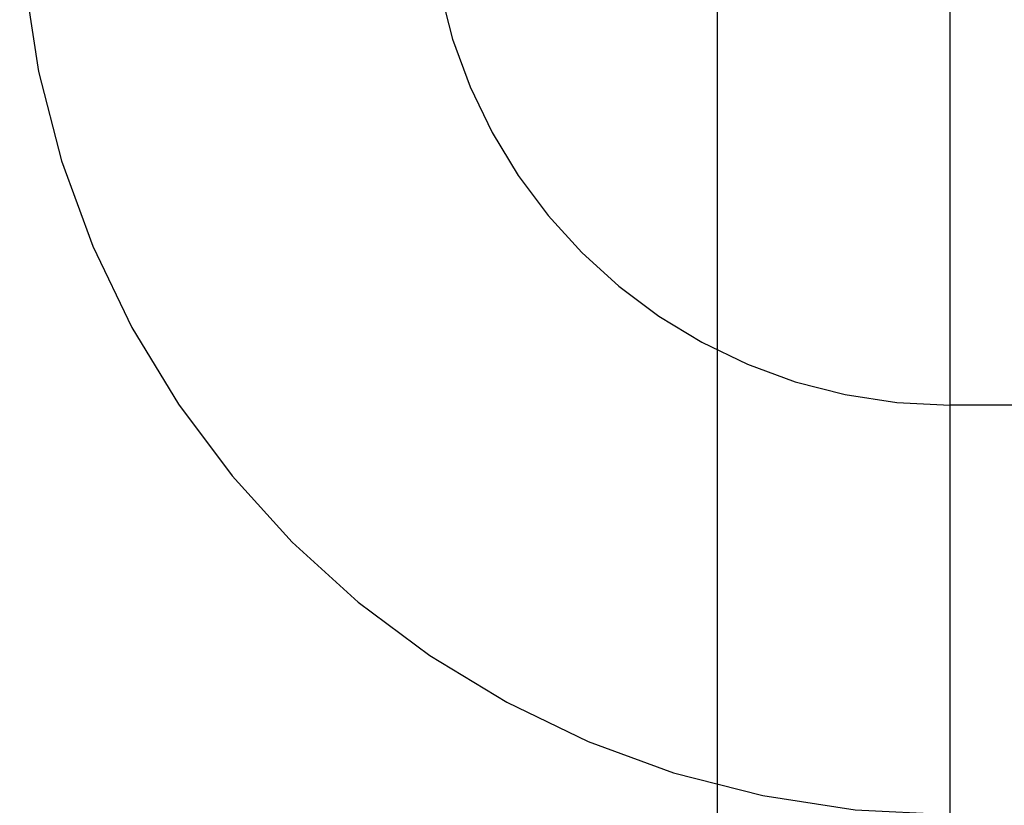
# Model space of a CAD drawing. Header units: inches. Extents: x 0 to 215, y 0 to 139.
# Tile 53 of 96: x 67.023 to 67.288, y 51.895 to 52.106. Entities that reach past the tile are written whole.
import ezdxf

# ---------------------------------------------------------------- set-up
doc = ezdxf.new("R2010")
doc.units = ezdxf.units.IN
doc.header["$LTSCALE"] = 11.804375
doc.header["$MEASUREMENT"] = 0
doc.linetypes.add('HIDDEN', pattern=[0.2, 0.1, -0.1])
doc.layers.add('DEFAULT_2', color=8, linetype='HIDDEN')

msp = doc.modelspace()

# ---------------------------------------------------------------- linework, layer by layer
at = {"layer": 'DEFAULT_2', "color": 8, "linetype": 'HIDDEN'}
for p, q in [((67.27316, 49.03367), (67.27316, 54.53417)), ((67.21066, 51.68551), (67.21066, 52.42856)), ((67.77316, 52.00284), (67.27316, 52.00284))]:
    msp.add_line(p, q, dxfattribs=at)
for radius in [0.25, 0.14]:
    msp.add_arc((67.27316, 52.14284), radius, 90, 270, dxfattribs=at)

doc.saveas('drawing.dxf')
